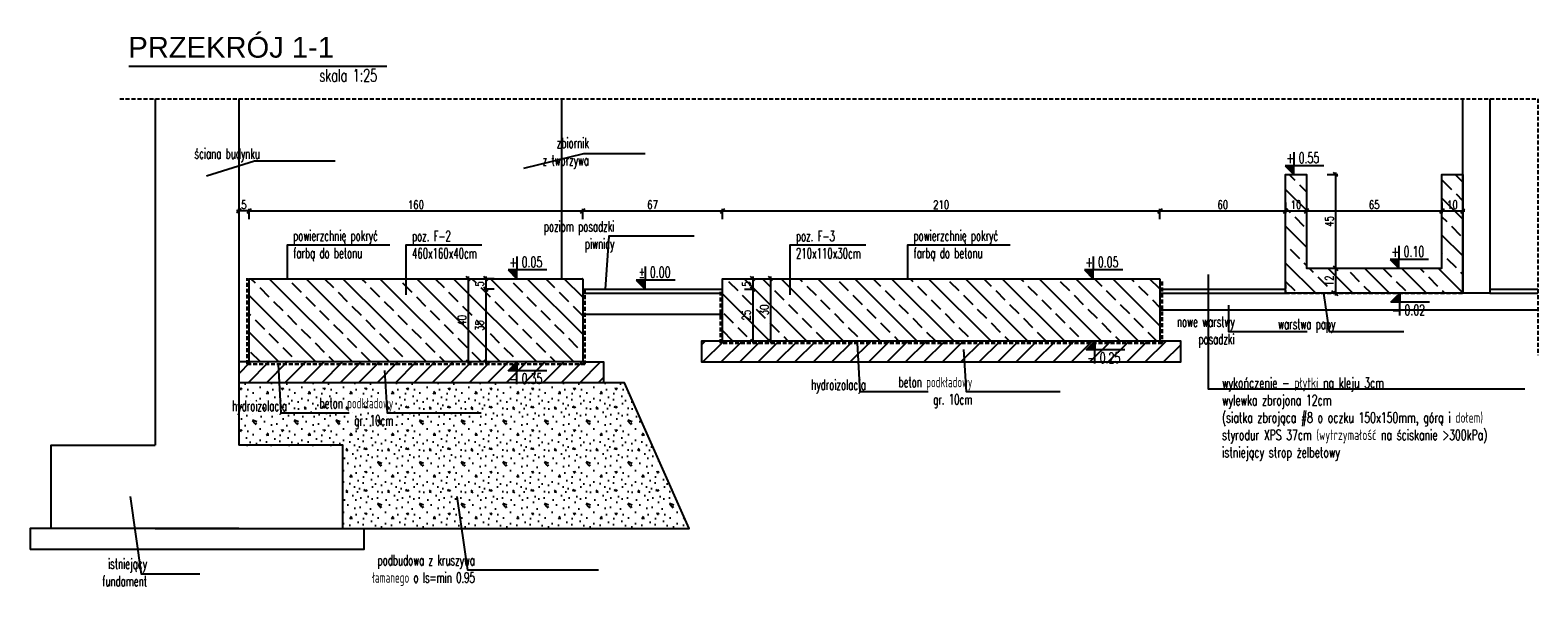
# Model space of a CAD drawing. Header units: millimetres. Extents: x -303 to 588072, y -379 to 357555.
# Tile 51 of 88: x 565515 to 566238, y 339931 to 340206. Entities that reach past the tile are written whole.
import ezdxf

# ---------------------------------------------------------------- set-up
doc = ezdxf.new("R2010")
doc.units = ezdxf.units.MM
doc.header["$LTSCALE"] = 0.15
doc.header["$MEASUREMENT"] = 0
doc.header["$PDSIZE"] = -5
doc.linetypes.add('DASHED', pattern=[19.05, 12.7, -6.35])
for name, color, linetype in [('3', 4, 'Continuous'), ('5', 8, 'Continuous'), ('RFD_1', 2, 'Continuous'), ('RFD_2', 4, 'DASHED'), ('RFD_5', 8, 'Continuous')]:
    doc.layers.add(name, color=color, linetype=linetype)
doc.styles.add('M 1-100 opis', font='arial.ttf', dxfattribs={"height": 28})
doc.styles.get("Standard").update_dxf_attribs({"font": 'simplex.shx', "width": 0.75})
doc.styles.add('txt3', font='simplex.shx', dxfattribs={"width": 0.75, "height": 20})
doc.dimstyles.new('opis 1.1', dxfattribs={"dimscale": 0, "dimtxt": 2, "dimasz": 1, "dimexe": 0.5, "dimexo": 1, "dimgap": 0, "dimtad": 0, "dimdec": 1, "dimrnd": 0.5, "dimdsep": 46, "dimtxsty": 'Standard', "dimblk1": 'OBLIQUE', "dimblk2": 'OBLIQUE', "dimsah": 1, "dimcen": 1, "dimdle": 0.5, "dimclrd": 256, "dimclre": 256, "dimclrt": 4, "dimadec": 0, "dimazin": 2, "dimtm": 1e-09, "dimtfac": 0.75, "dimtdec": 1, "dimtmove": 0, "dimatfit": 3, "dimfxl": 0, "dimtvp": 0.75, "dimtolj": 1, "dimtzin": 0, "dimlwd": -1, "dimlwe": -1, "dimarcsym": 0})

# ---------------------------------------------------------------- blocks, each defined once
blk = doc.blocks.new('asdddd')
at = {"layer": '5'}
blk.add_line((538151.4, 335098.7), (538077.5, 335098.7), dxfattribs=at)
at = {"layer": 'RFD_5'}
for points in [[(538094.3, 335124.8), (538094.3, 335098.7)], [(538077.5, 335098.7), (538094.3, 335081.9)], [(538094.3, 335081.9), (538094.3, 335098.7)]]:
    blk.add_lwpolyline(points, dxfattribs=at)
blk = doc.blocks.new('324r232')
at = {"layer": 'RFD_5'}
blk.add_hatch(color=256, dxfattribs=at).paths.add_polyline_path([(0, 16.6), (-16.6, 16.6), (0, 0)])
at = {"layer": '5'}
blk.add_line((56.3, 16.6), (-16.6, 16.6), dxfattribs=at)
at = {"layer": 'RFD_5'}
for points in [[(0, 42.3), (0, 16.6)], [(-16.6, 16.6), (0, 0)], [(0, 0), (0, 16.6)]]:
    blk.add_lwpolyline(points, dxfattribs=at)
blk = doc.blocks.new('_Oblique')
at = {"color": 0, "linetype": 'ByBlock', "lineweight": -2}
blk.add_line((-0.5, -0.5), (0.5, 0.5), dxfattribs=at)
blk = doc.blocks.new('*D1516')
at = {"layer": 'Defpoints', "color": 0, "linetype": 'DASHED', "lineweight": 30}
for p in [(565769.57, 340086.2), (565733.07, 340081.2), (565779.57, 340081.2)]:
    blk.add_point(p, dxfattribs=at)
at = {"layer": 'RFD_5'}
for p, q in [((565737.07, 340086.2), (565732.07, 340086.2)), ((565733.07, 340087.2), (565733.07, 340080.2)), ((565737.07, 340081.2), (565732.07, 340081.2))]:
    blk.add_line(p, q, dxfattribs=at)
at = {"layer": 'RFD_5', "linetype": 'DASHED', "xscale": 2, "yscale": 2, "zscale": 2}
for p, rotation in [((565733.07, 340086.2), 90), ((565733.07, 340081.2), 270)]:
    blk.add_blockref('_Oblique', p, dxfattribs=dict(at, rotation=rotation))
at = {"layer": 'RFD_5', "color": 4, "linetype": 'DASHED', "insert": (565730.07, 340083.7), "char_height": 4, "attachment_point": 5, "rotation": 90}
blk.add_mtext('\\A1;5', dxfattribs=at)
blk = doc.blocks.new('*D1517')
at = {"layer": 'Defpoints', "color": 0, "linetype": 'DASHED', "lineweight": 30}
for p in [(565779.57, 340081.2), (565733.07, 340046.2), (565736.22, 340046.2)]:
    blk.add_point(p, dxfattribs=at)
at = {"layer": 'RFD_5'}
for p, q in [((565737.07, 340081.2), (565732.07, 340081.2)), ((565733.07, 340082.2), (565733.07, 340045.2)), ((565734.22, 340046.2), (565732.07, 340046.2))]:
    blk.add_line(p, q, dxfattribs=at)
at = {"layer": 'RFD_5', "linetype": 'DASHED', "xscale": 2, "yscale": 2, "zscale": 2}
for p, rotation in [((565733.07, 340081.2), 90), ((565733.07, 340046.2), 270)]:
    blk.add_blockref('_Oblique', p, dxfattribs=dict(at, rotation=rotation))
at = {"layer": 'RFD_5', "color": 4, "linetype": 'DASHED', "insert": (565730.07, 340063.7), "char_height": 4, "attachment_point": 5, "rotation": 90}
blk.add_mtext('\\A1;35', dxfattribs=at)
blk = doc.blocks.new('*D1518')
at = {"layer": 'Defpoints', "color": 0, "linetype": 'DASHED', "lineweight": 30}
for p in [(565723.89, 340086.2), (565723.89, 340046.2), (565724.65, 340046.2)]:
    blk.add_point(p, dxfattribs=at)
at = {"layer": 'RFD_5'}
for p, q in [((565724.65, 340087.2), (565724.65, 340045.2)), ((565724.65, 340086.2), (565725.65, 340086.2)), ((565724.65, 340046.2), (565725.65, 340046.2))]:
    blk.add_line(p, q, dxfattribs=at)
at = {"layer": 'RFD_5', "linetype": 'DASHED', "xscale": 2, "yscale": 2, "zscale": 2}
for p, rotation in [((565724.65, 340086.2), 90), ((565724.65, 340046.2), 270)]:
    blk.add_blockref('_Oblique', p, dxfattribs=dict(at, rotation=rotation))
at = {"layer": 'RFD_5', "color": 4, "linetype": 'DASHED', "insert": (565721.65, 340066.2), "char_height": 4, "attachment_point": 5, "rotation": 90}
blk.add_mtext('\\A1;40', dxfattribs=at)
blk = doc.blocks.new('*D1519')
at = {"layer": 'Defpoints', "color": 0, "linetype": 'DASHED', "lineweight": 30}
for p in [(565846.57, 340086.2), (565846.57, 340081.2), (565861.07, 340081.2)]:
    blk.add_point(p, dxfattribs=at)
at = {"layer": 'RFD_5'}
for p, q in [((565857.07, 340086.2), (565862.07, 340086.2)), ((565861.07, 340087.2), (565861.07, 340080.2)), ((565857.07, 340081.2), (565862.07, 340081.2))]:
    blk.add_line(p, q, dxfattribs=at)
at = {"layer": 'RFD_5', "linetype": 'DASHED', "xscale": 2, "yscale": 2, "zscale": 2}
for p, rotation in [((565861.07, 340086.2), 90), ((565861.07, 340081.2), 270)]:
    blk.add_blockref('_Oblique', p, dxfattribs=dict(at, rotation=rotation))
at = {"layer": 'RFD_5', "color": 4, "linetype": 'DASHED', "insert": (565858.07, 340083.7), "char_height": 4, "attachment_point": 5, "rotation": 90}
blk.add_mtext('\\A1;5', dxfattribs=at)
blk = doc.blocks.new('*D1520')
at = {"layer": 'Defpoints', "color": 0, "linetype": 'DASHED', "lineweight": 30}
for p in [(565846.57, 340081.2), (565859.86, 340056.2), (565861.07, 340056.2)]:
    blk.add_point(p, dxfattribs=at)
at = {"layer": 'RFD_5'}
for p, q in [((565857.07, 340081.2), (565862.07, 340081.2)), ((565861.07, 340082.2), (565861.07, 340055.2)), ((565861.07, 340056.2), (565862.07, 340056.2))]:
    blk.add_line(p, q, dxfattribs=at)
at = {"layer": 'RFD_5', "linetype": 'DASHED', "xscale": 2, "yscale": 2, "zscale": 2}
for p, rotation in [((565861.07, 340081.2), 90), ((565861.07, 340056.2), 270)]:
    blk.add_blockref('_Oblique', p, dxfattribs=dict(at, rotation=rotation))
at = {"layer": 'RFD_5', "color": 4, "linetype": 'DASHED', "insert": (565858.07, 340068.7), "char_height": 4, "attachment_point": 5, "rotation": 90}
blk.add_mtext('\\A1;25', dxfattribs=at)
blk = doc.blocks.new('*D1521')
at = {"layer": 'Defpoints', "color": 0, "linetype": 'DASHED', "lineweight": 30}
for p in [(565869.04, 340086.2), (565869.04, 340056.2), (565869.63, 340056.2)]:
    blk.add_point(p, dxfattribs=at)
at = {"layer": 'RFD_5'}
for p, q in [((565869.63, 340087.2), (565869.63, 340055.2)), ((565869.63, 340086.2), (565870.63, 340086.2)), ((565869.63, 340056.2), (565870.63, 340056.2))]:
    blk.add_line(p, q, dxfattribs=at)
at = {"layer": 'RFD_5', "linetype": 'DASHED', "xscale": 2, "yscale": 2, "zscale": 2}
for p, rotation in [((565869.63, 340086.2), 90), ((565869.63, 340056.2), 270)]:
    blk.add_blockref('_Oblique', p, dxfattribs=dict(at, rotation=rotation))
at = {"layer": 'RFD_5', "color": 4, "linetype": 'DASHED', "insert": (565866.63, 340071.2), "char_height": 4, "attachment_point": 5, "rotation": 90}
blk.add_mtext('\\A1;30', dxfattribs=at)
blk = doc.blocks.new('*D1522')
at = {"layer": 'Defpoints', "color": 0, "lineweight": 80}
for p in [(566126.62, 340136.2), (566126.62, 340091.2), (566140.62, 340091.2)]:
    blk.add_point(p, dxfattribs=at)
at = {"layer": 'RFD_5'}
for p, q in [((566136.62, 340136.2), (566141.62, 340136.2)), ((566140.62, 340137.2), (566140.62, 340090.2)), ((566136.62, 340091.2), (566141.62, 340091.2))]:
    blk.add_line(p, q, dxfattribs=at)
at = {"layer": 'RFD_5', "xscale": 2, "yscale": 2, "zscale": 2}
for p, rotation in [((566140.62, 340136.2), 90), ((566140.62, 340091.2), 270)]:
    blk.add_blockref('_Oblique', p, dxfattribs=dict(at, rotation=rotation))
at = {"layer": 'RFD_5', "color": 4, "insert": (566137.62, 340113.7), "char_height": 4, "attachment_point": 5, "rotation": 90}
blk.add_mtext('\\A1;45', dxfattribs=at)
blk = doc.blocks.new('*D1523')
at = {"layer": 'Defpoints', "color": 0, "lineweight": 80}
for p in [(566126.62, 340091.2), (566140.62, 340079.2), (566140.62, 340079.2)]:
    blk.add_point(p, dxfattribs=at)
at = {"layer": 'RFD_5'}
for p, q in [((566136.62, 340091.2), (566141.62, 340091.2)), ((566140.62, 340092.2), (566140.62, 340078.2)), ((566142.62, 340079.2), (566141.62, 340079.2))]:
    blk.add_line(p, q, dxfattribs=at)
at = {"layer": 'RFD_5', "xscale": 2, "yscale": 2, "zscale": 2}
for p, rotation in [((566140.62, 340091.2), 90), ((566140.62, 340079.2), 270)]:
    blk.add_blockref('_Oblique', p, dxfattribs=dict(at, rotation=rotation))
at = {"layer": 'RFD_5', "color": 4, "insert": (566137.62, 340085.2), "char_height": 4, "attachment_point": 5, "rotation": 90}
blk.add_mtext('\\A1;12', dxfattribs=at)
blk = doc.blocks.new('*D1524')
at = {"layer": 'Defpoints', "color": 0, "lineweight": 80}
for p in [(566116.62, 340136.2), (566126.62, 340136.2), (566126.62, 340118.71)]:
    blk.add_point(p, dxfattribs=at)
at = {"layer": 'RFD_5'}
for p, q in [((566116.62, 340122.71), (566116.62, 340117.71)), ((566126.62, 340122.71), (566126.62, 340117.71)), ((566115.62, 340118.71), (566127.62, 340118.71))]:
    blk.add_line(p, q, dxfattribs=at)
at = {"layer": 'RFD_5', "xscale": 2, "yscale": 2, "zscale": 2, "rotation": 180}
blk.add_blockref('_Oblique', (566116.62, 340118.71), dxfattribs=at)
at = {"layer": 'RFD_5', "xscale": 2, "yscale": 2, "zscale": 2}
blk.add_blockref('_Oblique', (566126.62, 340118.71), dxfattribs=at)
at = {"layer": 'RFD_5', "color": 4, "insert": (566121.62, 340121.71), "char_height": 4, "attachment_point": 5}
blk.add_mtext('\\A1;10', dxfattribs=at)
blk = doc.blocks.new('*D1525')
at = {"layer": 'Defpoints', "color": 0, "lineweight": 80}
for p in [(566126.62, 340136.2), (566191.62, 340136.2), (566191.62, 340118.71)]:
    blk.add_point(p, dxfattribs=at)
at = {"layer": 'RFD_5'}
for p, q in [((566126.62, 340122.71), (566126.62, 340117.71)), ((566191.62, 340122.71), (566191.62, 340117.71)), ((566125.62, 340118.71), (566192.62, 340118.71))]:
    blk.add_line(p, q, dxfattribs=at)
at = {"layer": 'RFD_5', "xscale": 2, "yscale": 2, "zscale": 2, "rotation": 180}
blk.add_blockref('_Oblique', (566126.62, 340118.71), dxfattribs=at)
at = {"layer": 'RFD_5', "xscale": 2, "yscale": 2, "zscale": 2}
blk.add_blockref('_Oblique', (566191.62, 340118.71), dxfattribs=at)
at = {"layer": 'RFD_5', "color": 4, "insert": (566159.12, 340121.71), "char_height": 4, "attachment_point": 5}
blk.add_mtext('\\A1;65', dxfattribs=at)
blk = doc.blocks.new('*D1526')
at = {"layer": 'Defpoints', "color": 0, "lineweight": 80}
for p in [(566191.62, 340136.2), (566201.62, 340136.2), (566201.62, 340118.71)]:
    blk.add_point(p, dxfattribs=at)
at = {"layer": 'RFD_5'}
for p, q in [((566191.62, 340122.71), (566191.62, 340117.71)), ((566201.62, 340122.71), (566201.62, 340117.71)), ((566190.62, 340118.71), (566202.62, 340118.71))]:
    blk.add_line(p, q, dxfattribs=at)
at = {"layer": 'RFD_5', "xscale": 2, "yscale": 2, "zscale": 2, "rotation": 180}
blk.add_blockref('_Oblique', (566191.62, 340118.71), dxfattribs=at)
at = {"layer": 'RFD_5', "xscale": 2, "yscale": 2, "zscale": 2}
blk.add_blockref('_Oblique', (566201.62, 340118.71), dxfattribs=at)
at = {"layer": 'RFD_5', "color": 4, "insert": (566196.62, 340121.71), "char_height": 4, "attachment_point": 5}
blk.add_mtext('\\A1;10', dxfattribs=at)
blk = doc.blocks.new('*D1527')
at = {"layer": 'Defpoints', "color": 0, "linetype": 'DASHED', "lineweight": 30}
for p in [(565779.57, 340118.71), (565619.57, 340086.2), (565779.57, 340086.2)]:
    blk.add_point(p, dxfattribs=at)
at = {"layer": 'RFD_5'}
for p, q in [((565618.57, 340118.71), (565780.57, 340118.71)), ((565619.57, 340114.71), (565619.57, 340119.71)), ((565779.57, 340114.71), (565779.57, 340119.71))]:
    blk.add_line(p, q, dxfattribs=at)
at = {"layer": 'RFD_5', "linetype": 'DASHED', "xscale": 2, "yscale": 2, "zscale": 2, "rotation": 180}
blk.add_blockref('_Oblique', (565619.57, 340118.71), dxfattribs=at)
at = {"layer": 'RFD_5', "linetype": 'DASHED', "xscale": 2, "yscale": 2, "zscale": 2}
blk.add_blockref('_Oblique', (565779.57, 340118.71), dxfattribs=at)
at = {"layer": 'RFD_5', "color": 4, "linetype": 'DASHED', "insert": (565699.57, 340121.71), "char_height": 4, "attachment_point": 5}
blk.add_mtext('\\A1;160', dxfattribs=at)
blk = doc.blocks.new('*D1528')
at = {"layer": 'Defpoints', "color": 0, "linetype": 'DASHED', "lineweight": 30}
for p in [(565846.57, 340118.71), (565779.57, 340086.2), (565846.57, 340086.2)]:
    blk.add_point(p, dxfattribs=at)
at = {"layer": 'RFD_5'}
for p, q in [((565778.57, 340118.71), (565847.57, 340118.71)), ((565779.57, 340114.71), (565779.57, 340119.71)), ((565846.57, 340114.71), (565846.57, 340119.71))]:
    blk.add_line(p, q, dxfattribs=at)
at = {"layer": 'RFD_5', "linetype": 'DASHED', "xscale": 2, "yscale": 2, "zscale": 2, "rotation": 180}
blk.add_blockref('_Oblique', (565779.57, 340118.71), dxfattribs=at)
at = {"layer": 'RFD_5', "linetype": 'DASHED', "xscale": 2, "yscale": 2, "zscale": 2}
blk.add_blockref('_Oblique', (565846.57, 340118.71), dxfattribs=at)
at = {"layer": 'RFD_5', "color": 4, "linetype": 'DASHED', "insert": (565813.07, 340121.71), "char_height": 4, "attachment_point": 5}
blk.add_mtext('\\A1;67', dxfattribs=at)
blk = doc.blocks.new('*D1529')
at = {"layer": 'Defpoints', "color": 0, "linetype": 'DASHED', "lineweight": 30}
for p in [(566056.38, 340118.71), (565846.57, 340086.2), (566056.38, 340086.2)]:
    blk.add_point(p, dxfattribs=at)
at = {"layer": 'RFD_5'}
for p, q in [((565845.57, 340118.71), (566057.38, 340118.71)), ((565846.57, 340114.71), (565846.57, 340119.71)), ((566056.38, 340114.71), (566056.38, 340119.71))]:
    blk.add_line(p, q, dxfattribs=at)
at = {"layer": 'RFD_5', "linetype": 'DASHED', "xscale": 2, "yscale": 2, "zscale": 2, "rotation": 180}
blk.add_blockref('_Oblique', (565846.57, 340118.71), dxfattribs=at)
at = {"layer": 'RFD_5', "linetype": 'DASHED', "xscale": 2, "yscale": 2, "zscale": 2}
blk.add_blockref('_Oblique', (566056.38, 340118.71), dxfattribs=at)
at = {"layer": 'RFD_5', "color": 4, "linetype": 'DASHED', "insert": (565951.47, 340121.71), "char_height": 4, "attachment_point": 5}
blk.add_mtext('\\A1;210', dxfattribs=at)
blk = doc.blocks.new('*D1530')
at = {"layer": 'Defpoints', "color": 0, "lineweight": 80}
for p in [(566116.62, 340118.71), (566116.62, 340113.01), (566056.38, 340086.2)]:
    blk.add_point(p, dxfattribs=at)
at = {"layer": 'RFD_5'}
for p, q in [((566055.38, 340118.71), (566117.62, 340118.71)), ((566056.38, 340114.71), (566056.38, 340119.71)), ((566116.62, 340115.01), (566116.62, 340119.71))]:
    blk.add_line(p, q, dxfattribs=at)
at = {"layer": 'RFD_5', "xscale": 2, "yscale": 2, "zscale": 2, "rotation": 180}
blk.add_blockref('_Oblique', (566056.38, 340118.71), dxfattribs=at)
at = {"layer": 'RFD_5', "xscale": 2, "yscale": 2, "zscale": 2}
blk.add_blockref('_Oblique', (566116.62, 340118.71), dxfattribs=at)
at = {"layer": 'RFD_5', "color": 4, "insert": (566086.5, 340121.71), "char_height": 4, "attachment_point": 5}
blk.add_mtext('\\A1;60', dxfattribs=at)
blk = doc.blocks.new('*D1531')
at = {"layer": 'Defpoints', "color": 0, "linetype": 'DASHED', "lineweight": 30}
for p in [(565614.57, 340118.71), (565614.57, 340116.06), (565619.57, 340086.2)]:
    blk.add_point(p, dxfattribs=at)
at = {"layer": 'RFD_5'}
for p, q in [((565620.57, 340118.71), (565613.57, 340118.71)), ((565614.57, 340118.06), (565614.57, 340119.71)), ((565619.57, 340114.71), (565619.57, 340119.71))]:
    blk.add_line(p, q, dxfattribs=at)
at = {"layer": 'RFD_5', "linetype": 'DASHED', "xscale": 2, "yscale": 2, "zscale": 2, "rotation": 180}
blk.add_blockref('_Oblique', (565614.57, 340118.71), dxfattribs=at)
at = {"layer": 'RFD_5', "linetype": 'DASHED', "xscale": 2, "yscale": 2, "zscale": 2}
blk.add_blockref('_Oblique', (565619.57, 340118.71), dxfattribs=at)
at = {"layer": 'RFD_5', "color": 4, "linetype": 'DASHED', "insert": (565617.07, 340121.71), "char_height": 4, "attachment_point": 5}
blk.add_mtext('\\A1;5', dxfattribs=at)

msp = doc.modelspace()

# ---------------------------------------------------------------- hatches: boundary and pattern name
at = {"layer": '5'}
h = msp.add_hatch(dxfattribs=at)
h.set_pattern_fill('ANSI31', color=256, scale=50, angle=360)
h.set_pattern_definition([(45, (225651.687, 905726.394), (-4.41941738, 4.41941738), [])])
h.paths.add_polyline_path([(565836.57, 340056.2), (566066.38, 340056.2), (566066.38, 340046.2), (565836.57, 340046.2)])
h = msp.add_hatch(dxfattribs=at)
h.set_pattern_fill('ANSI31', color=256, scale=50, angle=360)
h.set_pattern_definition([(45, (9814.5784, 4274.531), (-4.41941738, 4.41941738), [])])
h.paths.add_polyline_path([(565614.57, 340036.2), (565789.57, 340036.2), (565789.57, 340046.2), (565779.57, 340046.2), (565614.57, 340046.2)])
h = msp.add_hatch(dxfattribs=at)
h.set_pattern_fill('CONC', color=256, scale=20, angle=360)
h.set_pattern_definition([(360, (225670.687, 905940.03), (5e-15, 20), [0, -20]), (360, (225670.887, 905933.03), (5e-15, 20), [0, -20]), (360, (225671.487, 905943.83), (5e-15, 20), [0, -20]), (338.1986, (225661.0867, 905937.6304), (60.00000546, -19.99999821), [2.15406, -105.54924]), (216.8699, (225663.0867, 905936.8304), (59.999998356, 40.000002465), [1, -99]), (130.6013, (225662.2867, 905936.2304), (100.000008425, -119.999980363), [1.8439, -182.54698]), (206.5651, (225655.687, 905933.83), (-19.99998316, -20.00002619), [0.44722, -44.27414]), (326.3099, (225655.2867, 905933.6304), (39.999991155, -20.00002669), [0.72112, -71.38992]), (108.4349, (225655.887, 905933.2304), (-19.999968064, 40.00000869), [0.63246, -62.6131]), (225, (225668.487, 905931.83), (-8e-15, -20.0000062), [0.84852, -27.43574]), (360, (225667.887, 905931.23), (20, 20), [1.2, -18.8]), (135, (225669.087, 905931.23), (-20.0000062, 8e-15), [0.84852, -27.43574]), (251.5651, (225666.087, 905944.6304), (19.999968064, 40.00000869), [0.63246, -62.6131]), (360, (225665.887, 905944.03), (20, 20), [1, -19]), (143.1301, (225666.8867, 905944.0304), (-59.999998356, 40.000002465), [1, -99]), (213.6901, (225655.4867, 905944.8304), (39.999991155, 20.00002669), [0.72112, -71.38992]), (341.5651, (225654.887, 905944.4304), (-40.00000869, 19.999968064), [1.26492, -61.98064]), (126.8699, (225656.0867, 905944.0304), (40.000002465, -59.999998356), [1, -99]), (360, (225661.287, 905944.03), (5e-15, 20), [0, -20]), (360, (225655.887, 905938.83), (5e-15, 20), [0, -20]), (360, (225661.487, 905931.43), (5e-15, 20), [0, -20]), (360, (225666.887, 905937.63), (5e-15, 20), [0, -20]), (360, (225661.087, 905941.03), (5e-15, 20), [0, -20]), (360, (225656.687, 905941.63), (5e-15, 20), [0, -20]), (360, (225658.487, 905940.43), (5e-15, 20), [0, -20]), (360, (225657.687, 905935.63), (5e-15, 20), [0, -20]), (360, (225652.887, 905936.43), (5e-15, 20), [0, -20]), (360, (225653.087, 905941.03), (5e-15, 20), [0, -20]), (360, (225652.487, 905945.43), (5e-15, 20), [0, -20]), (360, (225658.687, 905946.23), (5e-15, 20), [0, -20]), (360, (225663.087, 905947.03), (5e-15, 20), [0, -20]), (360, (225670.087, 905946.23), (5e-15, 20), [0, -20]), (360, (225665.287, 905940.03), (5e-15, 20), [0, -20]), (360, (225663.287, 905943.63), (5e-15, 20), [0, -20]), (360, (225664.887, 905934.03), (5e-15, 20), [0, -20]), (360, (225658.887, 905933.03), (5e-15, 20), [0, -20]), (360, (225664.887, 905928.63), (5e-15, 20), [0, -20]), (360, (225658.287, 905929.83), (5e-15, 20), [0, -20]), (360, (225651.887, 905929.23), (5e-15, 20), [0, -20]), (360, (225654.287, 905928.23), (5e-15, 20), [0, -20]), (360, (225654.487, 905931.03), (5e-15, 20), [0, -20]), (360, (225667.887, 905927.83), (5e-15, 20), [0, -20]), (360, (225670.287, 905936.03), (5e-15, 20), [0, -20]), (360, (225669.287, 905942.03), (5e-15, 20), [0, -20]), (360, (225660.087, 905927.63), (5e-15, 20), [0, -20])])
h.paths.add_polyline_path([(565830.57, 339966.2), (565799.57, 340036.2), (565614.57, 340036.2), (565614.57, 340006.2), (565664.57, 340006.2), (565664.57, 339966.2)])
at = {"layer": 'RFD_5'}
h = msp.add_hatch(dxfattribs=at)
h.set_pattern_fill('ANSI33', color=256, scale=50, angle=90)
h.set_pattern_definition([(135, (225653.687, 905540.339), (-8.83883476, -8.83883476), []), (135, (225653.687, 905549.177), (-8.83883476, -8.83883476), [6.25, -3.125])])
h.paths.add_polyline_path([(566116.62, 340079.2), (566116.62, 340136.2), (566126.62, 340136.2), (566126.62, 340091.2), (566191.62, 340091.2), (566191.62, 340136.2), (566201.62, 340136.2), (566201.62, 340079.2)])
h = msp.add_hatch(dxfattribs=at)
h.set_pattern_fill('ANSI33', color=256, scale=50, angle=90)
h.set_pattern_definition([(135, (9814.578, 4274.531), (-8.83883476, -8.83883476), []), (135, (9814.578, 4283.37), (-8.83883476, -8.83883476), [6.25, -3.125])])
h.paths.add_polyline_path([(565619.57, 340046.2), (565619.57, 340086.2), (565779.57, 340086.2), (565779.57, 340046.2)])
h = msp.add_hatch(dxfattribs=at)
h.set_pattern_fill('ANSI33', color=256, scale=50, angle=90)
h.set_pattern_definition([(135, (225651.687, 905540.339), (-8.83883476, -8.83883476), []), (135, (225651.687, 905549.177), (-8.83883476, -8.83883476), [6.25, -3.125])])
h.paths.add_polyline_path([(565846.57, 340056.2), (565846.57, 340086.2), (566056.38, 340086.2), (566056.38, 340056.2)])

# ---------------------------------------------------------------- linework, layer by layer
at = {"layer": '5'}
for p, q in [((565779.57, 340081.2), (565846.57, 340081.2)), ((565779.57, 340079.2), (565846.57, 340079.2)), ((566056.38, 340081.2), (566116.62, 340081.2)), ((566056.38, 340079.2), (566116.62, 340079.2)), ((566214.62, 340081.2), (566237.6, 340081.2)), ((566214.62, 340079.2), (566237.6, 340079.2)), ((566056.38, 340071.2), (566237.6, 340071.2)), ((565779.57, 340069.2), (565846.57, 340069.2)), ((565619.57, 340046.2), (565614.57, 340046.2))]:
    msp.add_line(p, q, dxfattribs=at)
for points in [[(565561.84, 340188.18), (565685.69, 340188.18)], [(565574.57, 340172.54), (565574.57, 340006.2)], [(565614.57, 340172.54), (565614.57, 340006.2)], [(565769.57, 340086.2), (565769.57, 340172.62)], [(566214.62, 340172.54), (566214.62, 340079.2), (566201.62, 340079.2), (566201.62, 340172.54)], [(565687.07, 340102.35), (565637.81, 340102.35), (565637.81, 340086.2)], [(565731.24, 340102.35), (565694.8, 340102.35), (565694.8, 340078.51)], [(565915.37, 340102.35), (565878.93, 340102.35), (565878.93, 340078.51)], [(565984.56, 340102.35), (565935.29, 340102.35), (565935.29, 340086.2)], [(565846.57, 340056.2), (565836.57, 340056.2), (565836.57, 340046.2), (566066.38, 340046.2), (566066.38, 340056.2), (566056.38, 340056.2)], [(565779.57, 340046.2), (565789.57, 340046.2), (565789.57, 340036.2), (565614.57, 340036.2)], [(565664.57, 339966.2), (565830.57, 339966.2), (565799.57, 340036.2), (565789.57, 340036.2)], [(565614.57, 339966.2), (565524.57, 339966.2), (565524.57, 340006.2), (565574.57, 340006.2)], [(565574.57, 339966.2), (565664.57, 339966.2), (565664.57, 340006.2), (565614.57, 340006.2)], [(565524.57, 339966.2), (565514.57, 339966.2), (565514.57, 339956.2)], [(565664.57, 339966.2), (565674.57, 339966.2), (565674.57, 339956.2), (565514.57, 339956.2)]]:
    msp.add_lwpolyline(points, dxfattribs=at)
at = {"layer": 'RFD_1', "color": 2}
for points in [[(566201.62, 340136.2), (566201.62, 340079.2), (566116.62, 340079.2), (566116.62, 340136.2), (566126.62, 340136.2), (566126.62, 340091.2), (566191.62, 340091.2), (566191.62, 340136.2), (566201.62, 340136.2)], [(566056.38, 340086.2), (566056.38, 340056.2), (565846.57, 340056.2), (565846.57, 340086.2), (566056.38, 340086.2)]]:
    msp.add_lwpolyline(points, dxfattribs=at)
at = {"layer": 'RFD_1', "color": 254, "linetype": 'DASHED', "lineweight": 30}
for points in [[(565780.57, 340081.2), (565780.57, 340045.2), (565618.57, 340045.2), (565618.57, 340086.43)], [(566057.38, 340084.79), (566057.38, 340055.2), (565845.57, 340055.2), (565845.57, 340081.2)], [(566116.62, 340083.38), (566116.62, 340079.2), (566201.62, 340079.2), (566201.62, 340084.51)]]:
    msp.add_lwpolyline(points, dxfattribs=at)
at = {"layer": 'RFD_1', "color": 2}
msp.add_lwpolyline([(565779.57, 340086.2), (565779.57, 340046.2), (565619.57, 340046.2), (565619.57, 340086.2)], close=True, dxfattribs=at)
at = {"layer": 'RFD_2'}
msp.add_lwpolyline([(565557.51, 340172.54), (566237.6, 340172.54), (566237.6, 340049.43)], dxfattribs=at)
at = {"layer": 'RFD_5', "elevation": -10}
for points in [[(565660.83, 340142.54), (565622.13, 340142.54), (565599.1, 340135.43)], [(565809.55, 340146.2), (565779.91, 340146.2), (565751.17, 340139.09)], [(565667.6, 340021.66), (565634.98, 340021.66), (565633.59, 340045.2)], [(565730.81, 340021.66), (565686, 340021.66), (565684.62, 340042.04)], [(565596.01, 339944.33), (565567.93, 339944.33), (565562.77, 339981.58)], [(565787.12, 339946.26), (565724.52, 339946.26), (565719.31, 339981.58)]]:
    msp.add_lwpolyline(points, dxfattribs=at)
at = {"layer": 'RFD_5'}
for points in [[(565832.95, 340106.55), (565792, 340106.55), (565790.29, 340081.2)], [(566231.33, 340033.1), (566079.61, 340033.1), (566079.61, 340088.23)], [(566173.3, 340060.66), (566137.7, 340060.66), (566134.94, 340079.2)], [(566127.03, 340060.66), (566089.43, 340060.66), (566089.43, 340073.49)], [(565945.27, 340031.8), (565912.65, 340031.8), (565911.26, 340055.35)], [(566008.49, 340031.8), (565963.67, 340031.8), (565962.29, 340052.19)]]:
    msp.add_lwpolyline(points, dxfattribs=at)

# ---------------------------------------------------------------- block references
at = {"layer": 'RFD_5', "color": 3}
for p, xscale, yscale, zscale, rotation in [((431597.04, 256365.72), 0.25, 0.25, 0.25, 359.9999986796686), ((431647.38, 256320.73), 0.25, 0.25, 0.25, 359.9999986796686), ((431224.44, 256315.73), 0.25, 0.25, 0.25, 359.9999986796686), ((430209.71, 255640.56), 0.252, 0.252, 0.252, 360), ((431500.74, 256315.73), 0.25, 0.25, 0.25, 359.9999986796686), ((431647.8, 423849.68), -0.25, 0.25, 0.25, 179.9999986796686), ((431501.63, 423826.68), -0.25, 0.25, 0.25, 179.9999986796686), ((431224.44, 423816.68), -0.25, 0.25, 0.25, 179.9999986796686)]:
    msp.add_blockref('asdddd', p, dxfattribs=dict(at, xscale=xscale, yscale=yscale, zscale=zscale, rotation=rotation))
at = {"layer": 'RFD_5'}
for p, xscale, yscale, zscale, rotation in [((566120.62, 340136.2), 0.2531250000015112, 0.2531250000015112, 0.2531250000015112, 359.9999973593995), ((566170.97, 340091.21), 0.2531250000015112, 0.2531250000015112, 0.2531250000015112, 359.9999973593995), ((565748.02, 340086.21), 0.2531250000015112, 0.2531250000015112, 0.2531250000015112, 359.9999973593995), ((565809.48, 340081.2), 0.2551500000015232, 0.2551500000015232, 0.2551500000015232, 359.9999986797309), ((566024.32, 340086.21), 0.2531250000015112, 0.2531250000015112, 0.2531250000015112, 359.9999973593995), ((566171.38, 340079.2), -0.2531250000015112, 0.2531250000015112, 0.2531250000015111, 179.9999999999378), ((566025.21, 340056.2), -0.2531250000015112, 0.2531250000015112, 0.2531250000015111, 179.9999999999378), ((565748.02, 340046.2), -0.2531250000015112, 0.2531250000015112, 0.2531250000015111, 179.9999999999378)]:
    msp.add_blockref('324r232', p, dxfattribs=dict(at, xscale=xscale, yscale=yscale, zscale=zscale, rotation=rotation))

# ---------------------------------------------------------------- texts
at = {"layer": '3', "linetype": 'Continuous', "style": 'txt3', "width": 0.65}
msp.add_text('skala 1:25', height=6, dxfattribs=at).set_placement((565653.24, 340180.8))
at = {"layer": '3', "color": 4, "char_height": 5, "style": 'txt3'}
for s, insert, attachment_point, rotation in [('{\\Fsimplex.shx;\\W9.00000; }{\\A1;\\W0.80000x;zbiornik }\\P{\\Fsimplex.shx;\\W9.00000; }{\\A1;\\W0.80000x;z tworzywa}', (565782.54, 340146.38), 6, 359.99978), ('{\\Fsimplex.shx;\\W6.28947;  }{\\A1;\\W0.80000x;ściana budynku}', (565624.76, 340145.43), 6, 359.99978), ('{\\A1;\\W0.80000x;powierzchnię pokryć}\\P{\\A1;\\W0.80000x;farbą do betonu}', (565640.69, 340102.11), 4, 0.00022), ('{\\Fsimplex.shx;\\W6.84211;  }{\\A1;\\W0.80000x;poziom posadzki}\\P{\\Fsimplex.shx;\\W6.84211;  }{\\A1;\\W0.80000x;piwnicy}', (565794.73, 340106.32, 10), 6, 359.99978), ('{\\A1;\\W0.80000x;powierzchnię pokryć}\\P{\\A1;\\W0.80000x;farbą do betonu}', (565938.18, 340102.11), 4, 0.00022), ('{\\A1;\\W0.80000x;poz. F-2}\\P{\\A1;\\W0.80000x;460x160x40cm}', (565697.68, 340102.52), 4, 0.00022), ('{\\A1;\\W0.80000x;poz. F-3}\\P{\\A1;\\W0.80000x;210x110x30cm}', (565881.82, 340102.52), 4, 0.00022), ('{\\Fsimplex.shx;\\W5.71053;  }{\\A1;\\W0.80000x;nowe warstwy}\\P{\\Fsimplex.shx;\\W5.71053;  }{\\A1;\\W0.80000x;posadzki}', (566092.16, 340060.55, 10), 6, 359.99978), ('{\\Fsimplex.shx;\\W5.65789;  }{\\A1;\\W0.80000x;warstwa papy}', (566140.43, 340063.61, 10), 6, 359.99978), ('{\\Fsimplex.shx;\\W7.52632;  }{\\A1;\\W0.80000x;beton podkładowy}\\P{\\Fsimplex.shx;\\W7.52632;  }{\\A1;\\W0.80000x;gr. 10cm}', (565966.41, 340031.57, 10), 6, 359.99978), ('{\\Fsimplex.shx;\\W0.86667x;wykończenie - płytki na kleju 3cm}\\P{\\Fsimplex.shx;\\W0.86667x;wylewka zbrojona 12cm }\\P{\\Fsimplex.shx;\\W0.86667x;(siatka zbrojąca #8 o oczku 150x150mm, górą i dołem)}\\P{\\Fsimplex.shx;\\W0.86667x;styrodur XPS 37cm (wytrzymałość na ściskanie >300kPa)}\\P{\\Fsimplex.shx;\\W0.86667x;istniejący strop żelbetowy}', (566086.13, 340018.7), 4, 0.00022), ('{\\Fsimplex.shx;\\W5.18421;  }{\\A1;\\W0.80000x;hydroizolacja}', (565915.38, 340034.46, 10), 6, 359.99978), ('{\\Fsimplex.shx;\\W5.18421;  }{\\A1;\\W0.80000x;hydroizolacja}', (565637.71, 340024.31), 6, 359.99978), ('{\\Fsimplex.shx;\\W7.52632;  }{\\A1;\\W0.80000x;beton podkładowy}\\P{\\Fsimplex.shx;\\W7.52632;  }{\\A1;\\W0.80000x;gr. 10cm}', (565688.74, 340021.43), 6, 359.99978), ('{\\Fsimplex.shx;\\W7.07018;   }{\\A1;\\W0.80000x;podbudowa z kruszywa}\\P{\\Fsimplex.shx;\\W7.07018;   }{\\A1;\\W0.80000x;łamanego o Is=min 0.95}', (565727.84, 339946.12), 6, 359.99978), ('{\\Fsimplex.shx;\\W8.57895; }{\\A1;\\W0.80000x;istniejący }\\P{\\Fsimplex.shx;\\W8.57895; }{\\A1;\\W0.80000x;fundament}', (565570.56, 339945.18), 6, 359.99978)]:
    msp.add_mtext(s, dxfattribs=dict(at, insert=insert, attachment_point=attachment_point, rotation=rotation))
at = {"layer": '3', "char_height": 5.0625, "width": 32.4799, "attachment_point": 3, "style": 'txt3'}
for s, insert in [('{\\W0.65;+ 0.55}', (566132.75, 340146.75)), ('{\\W0.65;+ 0.10}', (566183.1, 340101.75)), ('{\\W0.65;+ 0.05}', (565760.15, 340096.75)), ('{\\W0.65;+ 0.05}', (566036.46, 340096.75))]:
    msp.add_mtext(s, dxfattribs=dict(at, insert=insert))
at = {"layer": '3', "style": 'txt3'}
for s, insert, char_height, width, attachment_point, rotation in [('{\\W0.65;%%P 0.00}', (565821.71, 340091.83), 5.103, 32.7398, 3, 0), ('{\\W0.65;- 0.02}', (566183.51, 340068.65), 5.0625, 32.4799, 9, 360), ('{\\W0.65;- 0.25}', (566037.34, 340045.65), 5.0625, 32.4799, 9, 360), ('{\\W0.65;- 0.35}', (565760.15, 340035.65), 5.0625, 32.4799, 9, 360)]:
    msp.add_mtext(s, dxfattribs=dict(at, insert=insert, char_height=char_height, width=width, attachment_point=attachment_point, rotation=rotation))
at = {"layer": 'RFD_1', "style": 'M 1-100 opis'}
msp.add_text('PRZEKRÓJ 1-1', height=10, dxfattribs=at).set_placement((565561.68, 340192.3))

# ---------------------------------------------------------------- dimensions: what is measured, and where the dimension line sits
at = {"layer": 'RFD_5'}
for base, p1, p2, override, picture, middle in [((566126.62, 340118.71), (566116.62, 340136.2), (566126.62, 340136.2), {"dimscale": 2, "dimblk1": 'Oblique', "dimblk2": 'Oblique', "dimtix": 0, "dimtofl": 1, "dimtmove": 1, "dimatfit": 3}, '*D1524', (566121.62, 340121.71)), ((566191.62, 340118.71), (566126.62, 340136.2), (566191.62, 340136.2), {"dimscale": 2, "dimblk1": 'Oblique', "dimblk2": 'Oblique', "dimtix": 0, "dimtofl": 1, "dimtmove": 1, "dimatfit": 3}, '*D1525', (566159.12, 340121.71)), ((566201.62, 340118.71), (566191.62, 340136.2), (566201.62, 340136.2), {"dimscale": 2, "dimblk1": 'Oblique', "dimblk2": 'Oblique', "dimtix": 0, "dimtofl": 1, "dimtmove": 1, "dimatfit": 3}, '*D1526', (566196.62, 340121.71)), ((565614.57, 340118.71), (565619.57, 340086.2), (565614.57, 340116.06), {"dimscale": 2, "dimblk1": 'Oblique', "dimblk2": 'Oblique', "dimtix": 0, "dimtofl": 1, "dimtmove": 1, "dimatfit": 3}, '*D1531', (565617.07, 340121.71)), ((565779.57, 340118.71), (565619.57, 340086.2), (565779.57, 340086.2), {"dimscale": 2, "dimblk1": 'Oblique', "dimblk2": 'Oblique', "dimtix": 0, "dimtofl": 1, "dimtmove": 1, "dimatfit": 3}, '*D1527', (565699.57, 340121.71)), ((565846.57, 340118.71), (565779.57, 340086.2), (565846.57, 340086.2), {"dimscale": 2, "dimblk1": 'Oblique', "dimblk2": 'Oblique', "dimtix": 0, "dimtofl": 1, "dimtmove": 1, "dimatfit": 3}, '*D1528', (565813.07, 340121.71)), ((566056.38, 340118.71), (565846.57, 340086.2), (566056.38, 340086.2), {"dimscale": 2, "dimblk1": 'Oblique', "dimblk2": 'Oblique', "dimtmove": 1}, '*D1529', (565951.47, 340121.71)), ((566116.62, 340118.71), (566056.38, 340086.2), (566116.62, 340113.01), {"dimscale": 2, "dimblk1": 'Oblique', "dimblk2": 'Oblique', "dimtmove": 1}, '*D1530', (566086.5, 340121.71))]:
    dim = msp.add_linear_dim(base=base, p1=p1, p2=p2, dimstyle='opis 1.1', override=override, dxfattribs=at)
    dim.commit()
    dim.dimension.update_dxf_attribs({"geometry": picture, "text_midpoint": middle})
for base, p1, p2, override, picture, middle in [((566140.62, 340091.2), (566126.62, 340136.2), (566126.62, 340091.2), {"dimscale": 2, "dimblk1": 'Oblique', "dimblk2": 'Oblique', "dimtix": 0, "dimtofl": 1, "dimtmove": 1, "dimatfit": 3}, '*D1522', (566137.62, 340113.7)), ((566140.62, 340079.2), (566126.62, 340091.2), (566140.62, 340079.2), {"dimscale": 2, "dimblk1": 'Oblique', "dimblk2": 'Oblique', "dimtix": 0, "dimtofl": 1, "dimtmove": 1, "dimatfit": 3}, '*D1523', (566137.62, 340085.2)), ((565724.65, 340046.2), (565723.89, 340086.2), (565723.89, 340046.2), {"dimscale": 2, "dimblk1": 'Oblique', "dimblk2": 'Oblique', "dimtix": 0, "dimtofl": 1, "dimtmove": 1, "dimatfit": 3}, '*D1518', (565721.65, 340066.2)), ((565733.07, 340081.2), (565769.57, 340086.2), (565779.57, 340081.2), {"dimscale": 2, "dimtix": 0, "dimtofl": 1, "dimtmove": 0, "dimatfit": 3}, '*D1516', (565730.07, 340083.7)), ((565861.07, 340081.2), (565846.57, 340086.2), (565846.57, 340081.2), {"dimscale": 2, "dimblk1": 'Oblique', "dimblk2": 'Oblique', "dimtix": 0, "dimtofl": 1, "dimtmove": 1, "dimatfit": 3}, '*D1519', (565858.07, 340083.7)), ((565869.63, 340056.2), (565869.04, 340086.2), (565869.04, 340056.2), {"dimscale": 2, "dimblk1": 'Oblique', "dimblk2": 'Oblique', "dimtix": 0, "dimtofl": 1, "dimtmove": 1, "dimatfit": 3}, '*D1521', (565866.63, 340071.2)), ((565733.07, 340046.2), (565779.57, 340081.2), (565736.22, 340046.2), {"dimscale": 2, "dimblk1": 'Oblique', "dimblk2": 'Oblique', "dimtix": 0, "dimtofl": 1, "dimtmove": 1, "dimatfit": 3}, '*D1517', (565730.07, 340063.7)), ((565861.07, 340056.2), (565846.57, 340081.2), (565859.86, 340056.2), {"dimscale": 2, "dimblk1": 'Oblique', "dimblk2": 'Oblique', "dimtix": 0, "dimtofl": 1, "dimtmove": 1, "dimatfit": 3}, '*D1520', (565858.07, 340068.7))]:
    dim = msp.add_linear_dim(base=base, p1=p1, p2=p2, angle=90, dimstyle='opis 1.1', override=override, dxfattribs=at)
    dim.commit()
    dim.dimension.update_dxf_attribs({"geometry": picture, "text_midpoint": middle})

doc.saveas('drawing.dxf')
